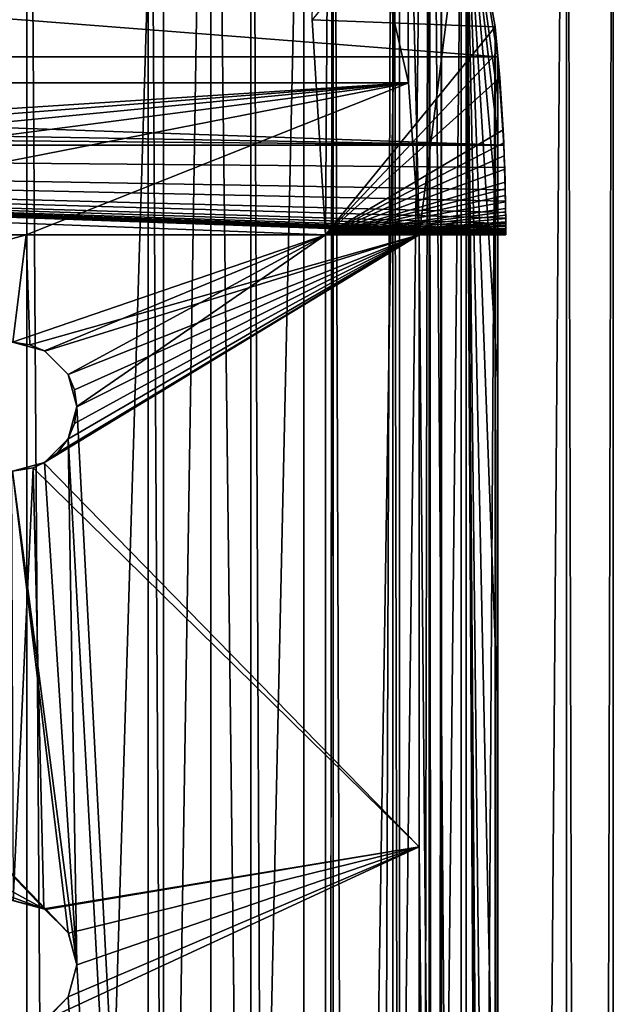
# Model space of a CAD drawing. Header units: millimetres. Extents: x -144 to 364, y -408 to 1133.
# Tile 234 of 256: x 66.54 to 73.46, y 595.04 to 606.5. Entities that reach past the tile are written whole.
import ezdxf

# ---------------------------------------------------------------- set-up
doc = ezdxf.new("R2010")
doc.units = ezdxf.units.MM
doc.header["$LTSCALE"] = 41.718519
for name, color, linetype in [('1967', 7, 'CONTINUOUS'), ('1968', 7, 'CONTINUOUS'), ('1970', 7, 'CONTINUOUS'), ('1971', 7, 'CONTINUOUS'), ('1974', 7, 'CONTINUOUS'), ('1977', 7, 'CONTINUOUS'), ('1978', 7, 'CONTINUOUS'), ('1979', 7, 'CONTINUOUS'), ('1980', 7, 'CONTINUOUS'), ('1982', 7, 'CONTINUOUS'), ('2055', 7, 'CONTINUOUS'), ('2056', 7, 'CONTINUOUS'), ('2057', 7, 'CONTINUOUS'), ('2058', 7, 'CONTINUOUS'), ('2073', 7, 'CONTINUOUS')]:
    doc.layers.add(name, color=color, linetype=linetype)

msp = doc.modelspace()

# ---------------------------------------------------------------- linework, layer by layer
at = {"layer": '1967', "color": 7, "linetype": 'CONTINUOUS', "true_color": 0xaaaaaa}
for points in [[(68.77, 617.004, -11.221), (65.457, 409.006, -13.846), (65.457, 617.005, -13.763), (68.77, 617.004, -11.221)], [(68.77, 409.004, -11.303), (65.457, 409.006, -13.846), (68.77, 617.004, -11.221), (68.77, 409.004, -11.303)], [(71.313, 617.003, -7.907), (68.77, 409.004, -11.303), (68.77, 617.004, -11.221), (71.313, 617.003, -7.907)], [(71.313, 409.003, -7.99), (68.77, 409.004, -11.303), (71.313, 617.003, -7.907), (71.313, 409.003, -7.99)], [(72.912, 617.002, -4.048), (71.313, 409.003, -7.99), (71.313, 617.003, -7.907), (72.912, 617.002, -4.048)], [(72.912, 409.002, -4.131), (71.313, 409.003, -7.99), (72.912, 617.002, -4.048), (72.912, 409.002, -4.131)], [(73.457, 617, 0.093), (72.912, 409.002, -4.131), (72.912, 617.002, -4.048), (73.457, 617, 0.093)], [(73.457, 409, 0.01), (72.912, 409.002, -4.131), (73.457, 617, 0.093), (73.457, 409, 0.01)]]:
    msp.add_3dface(points, dxfattribs=at)
at = {"layer": '1968', "color": 7, "linetype": 'CONTINUOUS', "true_color": 0xaaaaaa}
for points in [[(65.457, 616.994, 13.95), (68.77, 408.995, 11.324), (68.77, 616.995, 11.407), (65.457, 616.994, 13.95)], [(65.457, 408.994, 13.867), (68.77, 408.995, 11.324), (65.457, 616.994, 13.95), (65.457, 408.994, 13.867)], [(68.77, 616.995, 11.407), (71.313, 408.997, 8.01), (71.313, 616.997, 8.093), (68.77, 616.995, 11.407)], [(68.77, 408.995, 11.324), (71.313, 408.997, 8.01), (68.77, 616.995, 11.407), (68.77, 408.995, 11.324)], [(71.313, 616.997, 8.093), (72.912, 408.998, 4.151), (72.912, 616.998, 4.234), (71.313, 616.997, 8.093)], [(71.313, 408.997, 8.01), (72.912, 408.998, 4.151), (71.313, 616.997, 8.093), (71.313, 408.997, 8.01)], [(73.457, 409, 0.01), (73.457, 617, 0.093), (72.912, 616.998, 4.234), (73.457, 409, 0.01)], [(72.912, 408.998, 4.151), (73.457, 409, 0.01), (72.912, 616.998, 4.234), (72.912, 408.998, 4.151)]]:
    msp.add_3dface(points, dxfattribs=at)
at = {"layer": '1970', "color": 7, "linetype": 'CONTINUOUS', "true_color": 0xaaaaaa}
for points in [[(65.026, 409.005, -11.767), (66.625, 409.004, -10.57), (65.026, 617.005, -11.684), (65.026, 409.005, -11.767)], [(66.625, 409.004, -10.57), (66.625, 617.004, -10.487), (65.026, 617.005, -11.684), (66.625, 409.004, -10.57)], [(66.625, 409.004, -10.57), (68.037, 409.004, -9.158), (66.625, 617.004, -10.487), (66.625, 409.004, -10.57)], [(68.037, 409.004, -9.158), (68.037, 617.004, -9.075), (66.625, 617.004, -10.487), (68.037, 409.004, -9.158)], [(68.037, 409.004, -9.158), (69.234, 409.003, -7.559), (68.037, 617.004, -9.075), (68.037, 409.004, -9.158)], [(69.234, 409.003, -7.559), (69.234, 617.003, -7.476), (68.037, 617.004, -9.075), (69.234, 409.003, -7.559)], [(69.234, 409.003, -7.559), (70.192, 409.002, -5.805), (69.234, 617.003, -7.476), (69.234, 409.003, -7.559)], [(70.192, 409.002, -5.805), (70.192, 617.002, -5.723), (69.234, 617.003, -7.476), (70.192, 409.002, -5.805)], [(70.192, 409.002, -5.805), (70.89, 409.002, -3.934), (70.192, 617.002, -5.723), (70.192, 409.002, -5.805)], [(70.89, 409.002, -3.934), (70.89, 617.002, -3.851), (70.192, 617.002, -5.723), (70.89, 409.002, -3.934)], [(70.89, 409.002, -3.934), (71.314, 409.001, -1.982), (70.89, 617.002, -3.851), (70.89, 409.002, -3.934)], [(71.314, 409.001, -1.982), (71.314, 617.001, -1.899), (70.89, 617.002, -3.851), (71.314, 409.001, -1.982)], [(71.314, 409.001, -1.982), (71.457, 409, 0.01), (71.314, 617.001, -1.899), (71.314, 409.001, -1.982)], [(71.457, 409, 0.01), (71.457, 617, 0.093), (71.314, 617.001, -1.899), (71.457, 409, 0.01)]]:
    msp.add_3dface(points, dxfattribs=at)
at = {"layer": '1971', "color": 7, "linetype": 'CONTINUOUS', "true_color": 0xaaaaaa}
for points in [[(70.192, 616.998, 5.909), (70.106, 603.998, 6.088), (69.949, 606.504, 6.408), (70.192, 616.998, 5.909)], [(70.192, 616.998, 5.909), (70.192, 408.998, 5.826), (70.106, 546.998, 6.065), (70.192, 616.998, 5.909)], [(70.106, 603.998, 6.088), (70.192, 616.998, 5.909), (70.106, 546.998, 6.065), (70.106, 603.998, 6.088)], [(70.89, 408.998, 3.955), (70.192, 408.998, 5.826), (70.89, 616.998, 4.037), (70.89, 408.998, 3.955)], [(70.192, 408.998, 5.826), (70.192, 616.998, 5.909), (70.89, 616.998, 4.037), (70.192, 408.998, 5.826)], [(71.314, 408.999, 2.003), (70.89, 408.998, 3.955), (71.314, 616.999, 2.085), (71.314, 408.999, 2.003)], [(70.89, 408.998, 3.955), (70.89, 616.998, 4.037), (71.314, 616.999, 2.085), (70.89, 408.998, 3.955)], [(71.457, 409, 0.01), (71.314, 408.999, 2.003), (71.457, 617, 0.093), (71.457, 409, 0.01)], [(71.457, 617, 0.093), (71.314, 408.999, 2.003), (71.314, 616.999, 2.085), (71.457, 617, 0.093)]]:
    msp.add_3dface(points, dxfattribs=at)
at = {"layer": '1974', "color": 7, "linetype": 'CONTINUOUS', "true_color": 0xaaaaaa}
for points in [[(71.684, 608.646, 7.236), (69.949, 606.504, 6.408), (72.079, 606.421, 6.387), (71.684, 608.646, 7.236)], [(69.949, 606.504, 6.408), (70.106, 603.998, 6.088), (72.079, 606.421, 6.387), (69.949, 606.504, 6.408)], [(72.079, 606.421, 6.387), (70.106, 603.998, 6.088), (72.108, 606.125, 6.318), (72.079, 606.421, 6.387)], [(72.108, 606.125, 6.318), (70.106, 603.998, 6.088), (72.134, 605.827, 6.257), (72.108, 606.125, 6.318)], [(72.134, 605.827, 6.257), (70.106, 603.998, 6.088), (72.173, 605.222, 6.164), (72.134, 605.827, 6.257)], [(72.173, 605.222, 6.164), (70.106, 603.998, 6.088), (72.18, 605.07, 6.146), (72.173, 605.222, 6.164)], [(72.18, 605.07, 6.146), (70.106, 603.998, 6.088), (72.186, 604.918, 6.131), (72.18, 605.07, 6.146)], [(72.186, 604.918, 6.131), (70.106, 603.998, 6.088), (72.192, 604.765, 6.118), (72.186, 604.918, 6.131)], [(72.192, 604.765, 6.118), (70.106, 603.998, 6.088), (72.196, 604.612, 6.107), (72.192, 604.765, 6.118)], [(72.196, 604.612, 6.107), (70.106, 603.998, 6.088), (72.198, 604.535, 6.103), (72.196, 604.612, 6.107)], [(72.198, 604.535, 6.103), (70.106, 603.998, 6.088), (72.199, 604.458, 6.099), (72.198, 604.535, 6.103)], [(72.199, 604.458, 6.099), (70.106, 603.998, 6.088), (72.201, 604.382, 6.095), (72.199, 604.458, 6.099)], [(72.201, 604.382, 6.095), (70.106, 603.998, 6.088), (72.202, 604.305, 6.093), (72.201, 604.382, 6.095)], [(72.202, 604.305, 6.093), (70.106, 603.998, 6.088), (72.202, 604.266, 6.092), (72.202, 604.305, 6.093)], [(72.202, 604.266, 6.092), (70.106, 603.998, 6.088), (72.203, 604.228, 6.091), (72.202, 604.266, 6.092)], [(72.203, 604.228, 6.091), (70.106, 603.998, 6.088), (72.203, 604.19, 6.09), (72.203, 604.228, 6.091)], [(72.203, 604.19, 6.09), (70.106, 603.998, 6.088), (72.203, 604.151, 6.089), (72.203, 604.19, 6.09)], [(72.203, 604.151, 6.089), (70.106, 603.998, 6.088), (72.203, 604.132, 6.089), (72.203, 604.151, 6.089)], [(72.203, 604.132, 6.089), (70.106, 603.998, 6.088), (72.203, 604.113, 6.089), (72.203, 604.132, 6.089)], [(72.203, 604.113, 6.089), (70.106, 603.998, 6.088), (72.203, 604.094, 6.088), (72.203, 604.113, 6.089)], [(72.203, 604.094, 6.088), (70.106, 603.998, 6.088), (72.204, 604.074, 6.088), (72.203, 604.094, 6.088)], [(72.204, 604.074, 6.088), (70.106, 603.998, 6.088), (72.204, 604.065, 6.088), (72.204, 604.074, 6.088)], [(72.204, 604.065, 6.088), (70.106, 603.998, 6.088), (72.204, 604.055, 6.088), (72.204, 604.065, 6.088)], [(72.204, 604.055, 6.088), (70.106, 603.998, 6.088), (72.204, 604.046, 6.088), (72.204, 604.055, 6.088)], [(72.204, 604.046, 6.088), (70.106, 603.998, 6.088), (72.204, 604.036, 6.088), (72.204, 604.046, 6.088)], [(72.204, 604.036, 6.088), (70.106, 603.998, 6.088), (72.204, 604.031, 6.088), (72.204, 604.036, 6.088)], [(72.204, 604.031, 6.088), (70.106, 603.998, 6.088), (72.204, 604.026, 6.088), (72.204, 604.031, 6.088)], [(72.204, 604.026, 6.088), (70.106, 603.998, 6.088), (72.204, 604.022, 6.088), (72.204, 604.026, 6.088)], [(72.204, 604.022, 6.088), (70.106, 603.998, 6.088), (72.204, 604.018, 6.088), (72.204, 604.022, 6.088)], [(72.204, 604.018, 6.088), (70.106, 603.998, 6.088), (72.204, 604.017, 6.088), (72.204, 604.018, 6.088)], [(72.204, 604.014, 6.088), (72.204, 604.017, 6.088), (70.106, 603.998, 6.088), (72.204, 604.014, 6.088)], [(72.204, 604.012, 6.088), (72.204, 604.014, 6.088), (70.106, 603.998, 6.088), (72.204, 604.012, 6.088)], [(72.204, 604.012, 6.088), (70.106, 603.998, 6.088), (72.204, 604.01, 6.088), (72.204, 604.012, 6.088)], [(72.204, 604.007, 6.088), (72.204, 604.01, 6.088), (70.106, 603.998, 6.088), (72.204, 604.007, 6.088)], [(72.204, 604.002, 6.088), (72.204, 604.007, 6.088), (70.106, 603.998, 6.088), (72.204, 604.002, 6.088)], [(72.204, 604.002, 6.088), (70.106, 603.998, 6.088), (72.204, 603.998, 6.088), (72.204, 604.002, 6.088)]]:
    msp.add_3dface(points, dxfattribs=at)
at = {"layer": '1977', "color": 7, "linetype": 'CONTINUOUS', "true_color": 0xc8c8c8}
for points in [[(44.808, 603.998, 6.088), (70.106, 603.998, 6.088), (66.457, 602.748, 6.087), (44.808, 603.998, 6.088)], [(66.457, 602.748, 6.087), (70.106, 603.998, 6.088), (66.832, 602.647, 6.087), (66.457, 602.748, 6.087)], [(66.832, 602.647, 6.087), (70.106, 603.998, 6.088), (67.106, 602.373, 6.087), (66.832, 602.647, 6.087)], [(70.106, 603.998, 6.088), (67.207, 601.998, 6.087), (67.106, 602.373, 6.087), (70.106, 603.998, 6.088)], [(70.106, 603.998, 6.088), (70.106, 546.998, 6.065), (67.207, 601.998, 6.087), (70.106, 603.998, 6.088)], [(67.207, 601.998, 6.087), (70.106, 546.998, 6.065), (67.106, 601.623, 6.087), (67.207, 601.998, 6.087)], [(66.832, 601.348, 6.087), (67.106, 601.623, 6.087), (67.207, 595.498, 6.085), (66.832, 601.348, 6.087)], [(67.106, 601.623, 6.087), (70.106, 546.998, 6.065), (67.207, 595.498, 6.085), (67.106, 601.623, 6.087)], [(66.457, 601.248, 6.087), (66.832, 601.348, 6.087), (67.207, 595.498, 6.085), (66.457, 601.248, 6.087)], [(48.457, 601.248, 6.087), (52.957, 601.248, 6.087), (66.832, 596.147, 6.085), (48.457, 601.248, 6.087)], [(66.457, 596.248, 6.085), (48.457, 601.248, 6.087), (66.832, 596.147, 6.085), (66.457, 596.248, 6.085)], [(52.957, 601.248, 6.087), (57.457, 601.248, 6.087), (66.832, 596.147, 6.085), (52.957, 601.248, 6.087)], [(57.457, 601.248, 6.087), (61.957, 601.248, 6.087), (66.832, 596.147, 6.085), (57.457, 601.248, 6.087)], [(61.957, 601.248, 6.087), (66.457, 601.248, 6.087), (67.106, 595.873, 6.085), (61.957, 601.248, 6.087)], [(66.832, 596.147, 6.085), (61.957, 601.248, 6.087), (67.106, 595.873, 6.085), (66.832, 596.147, 6.085)], [(66.457, 601.248, 6.087), (67.207, 595.498, 6.085), (67.106, 595.873, 6.085), (66.457, 601.248, 6.087)], [(67.207, 595.498, 6.085), (70.106, 546.998, 6.065), (67.106, 595.123, 6.084), (67.207, 595.498, 6.085)], [(67.106, 595.123, 6.084), (70.106, 546.998, 6.065), (66.832, 594.848, 6.084), (67.106, 595.123, 6.084)]]:
    msp.add_3dface(points, dxfattribs=at)
at = {"layer": '1978', "color": 7, "linetype": 'CONTINUOUS', "true_color": 0xc8c8c8}
for points in [[(43.171, 608.321, 7.095), (72.111, 606.073, 6.311), (42.802, 606.073, 6.311), (43.171, 608.321, 7.095)], [(71.743, 608.321, 7.095), (72.111, 606.073, 6.311), (43.171, 608.321, 7.095), (71.743, 608.321, 7.095)], [(42.802, 606.073, 6.311), (72.181, 605.044, 6.144), (42.762, 605.562, 6.214), (42.802, 606.073, 6.311)], [(72.111, 606.073, 6.311), (72.181, 605.044, 6.144), (42.802, 606.073, 6.311), (72.111, 606.073, 6.311)], [(42.762, 605.562, 6.214), (72.181, 605.044, 6.144), (42.746, 605.303, 6.176), (42.762, 605.562, 6.214)], [(42.746, 605.303, 6.176), (72.181, 605.044, 6.144), (42.733, 605.044, 6.144), (42.746, 605.303, 6.176)], [(70.106, 603.998, 6.088), (44.808, 603.998, 6.088), (42.733, 605.044, 6.144), (70.106, 603.998, 6.088)], [(72.204, 603.998, 6.088), (70.106, 603.998, 6.088), (42.733, 605.044, 6.144), (72.204, 603.998, 6.088)], [(72.204, 604.006, 6.088), (72.204, 604.002, 6.088), (42.733, 605.044, 6.144), (72.204, 604.006, 6.088)], [(72.204, 604.01, 6.088), (72.204, 604.007, 6.088), (42.733, 605.044, 6.144), (72.204, 604.01, 6.088)], [(72.204, 604.014, 6.088), (72.204, 604.012, 6.088), (42.733, 605.044, 6.144), (72.204, 604.014, 6.088)], [(72.204, 604.022, 6.088), (72.204, 604.017, 6.088), (42.733, 605.044, 6.144), (72.204, 604.022, 6.088)], [(72.204, 604.03, 6.088), (72.204, 604.026, 6.088), (42.733, 605.044, 6.144), (72.204, 604.03, 6.088)], [(72.204, 604.047, 6.088), (72.204, 604.036, 6.088), (42.733, 605.044, 6.144), (72.204, 604.047, 6.088)], [(72.204, 604.063, 6.088), (72.204, 604.047, 6.088), (42.733, 605.044, 6.144), (72.204, 604.063, 6.088)], [(72.203, 604.096, 6.088), (72.204, 604.063, 6.088), (42.733, 605.044, 6.144), (72.203, 604.096, 6.088)], [(72.203, 604.129, 6.089), (72.203, 604.096, 6.088), (42.733, 605.044, 6.144), (72.203, 604.129, 6.089)], [(72.203, 604.194, 6.09), (72.203, 604.129, 6.089), (42.733, 605.044, 6.144), (72.203, 604.194, 6.09)], [(72.202, 604.26, 6.092), (72.203, 604.194, 6.09), (42.733, 605.044, 6.144), (72.202, 604.26, 6.092)], [(72.2, 604.391, 6.096), (72.202, 604.26, 6.092), (42.733, 605.044, 6.144), (72.2, 604.391, 6.096)], [(72.198, 604.522, 6.102), (72.2, 604.391, 6.096), (42.733, 605.044, 6.144), (72.198, 604.522, 6.102)], [(72.191, 604.783, 6.12), (72.198, 604.522, 6.102), (42.733, 605.044, 6.144), (72.191, 604.783, 6.12)], [(72.181, 605.044, 6.144), (72.191, 604.783, 6.12), (42.733, 605.044, 6.144), (72.181, 605.044, 6.144)], [(72.204, 604.03, 6.088), (42.733, 605.044, 6.144), (72.204, 604.036, 6.088), (72.204, 604.03, 6.088)], [(72.204, 604.022, 6.088), (42.733, 605.044, 6.144), (72.204, 604.026, 6.088), (72.204, 604.022, 6.088)], [(72.204, 604.014, 6.088), (42.733, 605.044, 6.144), (72.204, 604.017, 6.088), (72.204, 604.014, 6.088)], [(72.204, 604.01, 6.088), (42.733, 605.044, 6.144), (72.204, 604.012, 6.088), (72.204, 604.01, 6.088)], [(72.204, 604.006, 6.088), (42.733, 605.044, 6.144), (72.204, 604.007, 6.088), (72.204, 604.006, 6.088)], [(72.204, 603.998, 6.088), (42.733, 605.044, 6.144), (72.204, 604.002, 6.088), (72.204, 603.998, 6.088)]]:
    msp.add_3dface(points, dxfattribs=at)
at = {"layer": '1979', "color": 7, "linetype": 'CONTINUOUS', "true_color": 0xc8c8c8}
for points in [[(71.072, 605.769, 8.293), (71.049, 610.234, 8.331), (70.69, 607.424, 8.883), (71.072, 605.769, 8.293)], [(71.743, 608.321, 7.095), (71.049, 610.234, 8.331), (71.196, 603.997, 8.088), (71.743, 608.321, 7.095)], [(71.196, 603.997, 8.088), (71.049, 610.234, 8.331), (71.072, 605.769, 8.293), (71.196, 603.997, 8.088)], [(71.743, 542.674, 7.069), (71.743, 608.321, 7.095), (71.196, 603.997, 8.088), (71.743, 542.674, 7.069)], [(71.743, 542.674, 7.069), (72.111, 544.922, 6.287), (71.743, 608.321, 7.095), (71.743, 542.674, 7.069)], [(71.743, 608.321, 7.095), (72.111, 544.922, 6.287), (72.111, 546.833, 6.288), (71.743, 608.321, 7.095)], [(72.111, 606.073, 6.311), (71.743, 608.321, 7.095), (72.111, 605.596, 6.311), (72.111, 606.073, 6.311)], [(72.111, 605.596, 6.311), (71.743, 608.321, 7.095), (72.111, 605.118, 6.311), (72.111, 605.596, 6.311)], [(72.111, 605.118, 6.311), (71.743, 608.321, 7.095), (72.111, 604.162, 6.31), (72.111, 605.118, 6.311)], [(72.111, 604.162, 6.31), (71.743, 608.321, 7.095), (72.111, 602.251, 6.31), (72.111, 604.162, 6.31)], [(72.111, 602.251, 6.31), (71.743, 608.321, 7.095), (72.111, 598.429, 6.308), (72.111, 602.251, 6.31)], [(72.111, 598.429, 6.308), (71.743, 608.321, 7.095), (72.111, 590.785, 6.305), (72.111, 598.429, 6.308)], [(72.111, 590.785, 6.305), (71.743, 608.321, 7.095), (72.111, 575.498, 6.299), (72.111, 590.785, 6.305)], [(72.111, 575.498, 6.299), (71.743, 608.321, 7.095), (72.111, 560.21, 6.293), (72.111, 575.498, 6.299)], [(72.111, 560.21, 6.293), (71.743, 608.321, 7.095), (72.111, 552.566, 6.29), (72.111, 560.21, 6.293)], [(72.111, 552.566, 6.29), (71.743, 608.321, 7.095), (72.111, 548.744, 6.288), (72.111, 552.566, 6.29)], [(72.111, 548.744, 6.288), (71.743, 608.321, 7.095), (72.111, 546.833, 6.288), (72.111, 548.744, 6.288)], [(71.743, 542.674, 7.069), (71.196, 603.997, 8.088), (71.196, 596.872, 8.085), (71.743, 542.674, 7.069)], [(71.196, 589.747, 8.082), (71.743, 542.674, 7.069), (71.196, 596.872, 8.085), (71.196, 589.747, 8.082)]]:
    msp.add_3dface(points, dxfattribs=at)
at = {"layer": '1980', "color": 7, "linetype": 'CONTINUOUS', "true_color": 0xc8c8c8}
for points in [[(71.072, 605.769, 8.293), (70.69, 607.424, 8.883), (43.842, 605.769, 8.293), (71.072, 605.769, 8.293)], [(70.69, 607.424, 8.883), (44.224, 607.424, 8.883), (43.842, 605.769, 8.293), (70.69, 607.424, 8.883)], [(71.072, 605.769, 8.293), (43.842, 605.769, 8.293), (43.718, 603.997, 8.088), (71.072, 605.769, 8.293)], [(71.072, 605.769, 8.293), (43.718, 603.997, 8.088), (48.279, 603.997, 8.088), (71.072, 605.769, 8.293)], [(52.863, 603.997, 8.088), (71.072, 605.769, 8.293), (48.279, 603.997, 8.088), (52.863, 603.997, 8.088)], [(57.448, 603.997, 8.088), (71.072, 605.769, 8.293), (52.863, 603.997, 8.088), (57.448, 603.997, 8.088)], [(62.032, 603.997, 8.088), (71.072, 605.769, 8.293), (57.448, 603.997, 8.088), (62.032, 603.997, 8.088)], [(66.616, 603.997, 8.088), (71.072, 605.769, 8.293), (62.032, 603.997, 8.088), (66.616, 603.997, 8.088)], [(71.196, 603.997, 8.088), (71.072, 605.769, 8.293), (66.616, 603.997, 8.088), (71.196, 603.997, 8.088)]]:
    msp.add_3dface(points, dxfattribs=at)
at = {"layer": '1982', "color": 7, "linetype": 'CONTINUOUS', "true_color": 0xc8c8c8}
for points in [[(66.616, 603.997, 8.088), (62.032, 603.997, 8.088), (62.067, 602.739, 8.469), (66.616, 603.997, 8.088)], [(66.616, 603.997, 8.088), (62.067, 602.739, 8.469), (66.464, 602.747, 8.329), (66.616, 603.997, 8.088)], [(66.662, 602.718, 8.326), (66.616, 603.997, 8.088), (66.464, 602.747, 8.329), (66.662, 602.718, 8.326)], [(71.196, 603.997, 8.088), (66.616, 603.997, 8.088), (66.662, 602.718, 8.326), (71.196, 603.997, 8.088)], [(66.834, 602.645, 8.332), (71.196, 603.997, 8.088), (66.662, 602.718, 8.326), (66.834, 602.645, 8.332)], [(71.196, 596.872, 8.085), (71.196, 603.997, 8.088), (66.824, 601.342, 8.56), (71.196, 596.872, 8.085)], [(66.824, 601.342, 8.56), (71.196, 603.997, 8.088), (66.982, 601.461, 8.526), (66.824, 601.342, 8.56)], [(67.105, 602.373, 8.365), (71.196, 603.997, 8.088), (66.834, 602.645, 8.332), (67.105, 602.373, 8.365)], [(66.982, 601.461, 8.526), (71.196, 603.997, 8.088), (67.104, 601.618, 8.49), (66.982, 601.461, 8.526)], [(67.104, 601.618, 8.49), (71.196, 603.997, 8.088), (67.181, 601.8, 8.454), (67.104, 601.618, 8.49)], [(67.181, 602.192, 8.39), (71.196, 603.997, 8.088), (67.105, 602.373, 8.365), (67.181, 602.192, 8.39)], [(67.181, 601.8, 8.454), (71.196, 603.997, 8.088), (67.207, 601.997, 8.42), (67.181, 601.8, 8.454)], [(67.207, 601.997, 8.42), (71.196, 603.997, 8.088), (67.181, 602.192, 8.39), (67.207, 601.997, 8.42)], [(66.7, 601.287, 8.58), (66.447, 601.247, 8.61), (66.468, 596.246, 9.446), (66.7, 601.287, 8.58)], [(66.824, 596.15, 9.379), (66.7, 601.287, 8.58), (66.468, 596.246, 9.446), (66.824, 596.15, 9.379)], [(66.7, 601.287, 8.58), (71.196, 596.872, 8.085), (66.824, 601.342, 8.56), (66.7, 601.287, 8.58)], [(66.824, 596.15, 9.379), (71.196, 596.872, 8.085), (66.7, 601.287, 8.58), (66.824, 596.15, 9.379)], [(66.842, 596.14, 9.376), (71.196, 596.872, 8.085), (66.824, 596.15, 9.379), (66.842, 596.14, 9.376)], [(67.11, 595.865, 9.349), (71.196, 596.872, 8.085), (66.842, 596.14, 9.376), (67.11, 595.865, 9.349)], [(71.196, 589.747, 8.082), (71.196, 596.872, 8.085), (66.854, 594.86, 9.551), (71.196, 589.747, 8.082)], [(66.854, 594.86, 9.551), (71.196, 596.872, 8.085), (67.107, 595.123, 9.448), (66.854, 594.86, 9.551)], [(67.107, 595.123, 9.448), (71.196, 596.872, 8.085), (67.207, 595.496, 9.373), (67.107, 595.123, 9.448)], [(67.207, 595.496, 9.373), (71.196, 596.872, 8.085), (67.11, 595.865, 9.349), (67.207, 595.496, 9.373)]]:
    msp.add_3dface(points, dxfattribs=at)
at = {"layer": '2055', "color": 7, "linetype": 'CONTINUOUS', "true_color": 0xc8c8c8}
for points in [[(66.457, 602.748, 6.087), (66.832, 602.647, 6.087), (66.464, 602.747, 8.329), (66.457, 602.748, 6.087)], [(66.832, 602.647, 6.087), (66.662, 602.718, 8.326), (66.464, 602.747, 8.329), (66.832, 602.647, 6.087)], [(66.832, 602.647, 6.087), (66.834, 602.645, 8.332), (66.662, 602.718, 8.326), (66.832, 602.647, 6.087)], [(66.832, 602.647, 6.087), (67.106, 602.373, 6.087), (66.834, 602.645, 8.332), (66.832, 602.647, 6.087)], [(67.106, 602.373, 6.087), (67.105, 602.373, 8.365), (66.834, 602.645, 8.332), (67.106, 602.373, 6.087)], [(67.106, 602.373, 6.087), (67.181, 602.192, 8.39), (67.105, 602.373, 8.365), (67.106, 602.373, 6.087)], [(67.106, 602.373, 6.087), (67.207, 601.998, 6.087), (67.181, 602.192, 8.39), (67.106, 602.373, 6.087)], [(67.207, 601.998, 6.087), (67.207, 601.997, 8.42), (67.181, 602.192, 8.39), (67.207, 601.998, 6.087)]]:
    msp.add_3dface(points, dxfattribs=at)
at = {"layer": '2056', "color": 7, "linetype": 'CONTINUOUS', "true_color": 0xc8c8c8}
for points in [[(67.207, 601.998, 6.087), (67.106, 601.623, 6.087), (67.207, 601.997, 8.42), (67.207, 601.998, 6.087)], [(67.106, 601.623, 6.087), (67.181, 601.8, 8.454), (67.207, 601.997, 8.42), (67.106, 601.623, 6.087)], [(67.106, 601.623, 6.087), (67.104, 601.618, 8.49), (67.181, 601.8, 8.454), (67.106, 601.623, 6.087)], [(67.106, 601.623, 6.087), (66.832, 601.348, 6.087), (67.104, 601.618, 8.49), (67.106, 601.623, 6.087)], [(66.832, 601.348, 6.087), (66.982, 601.461, 8.526), (67.104, 601.618, 8.49), (66.832, 601.348, 6.087)], [(66.832, 601.348, 6.087), (66.824, 601.342, 8.56), (66.982, 601.461, 8.526), (66.832, 601.348, 6.087)], [(66.7, 601.287, 8.58), (66.457, 601.248, 6.087), (66.447, 601.247, 8.61), (66.7, 601.287, 8.58)], [(66.832, 601.348, 6.087), (66.457, 601.248, 6.087), (66.824, 601.342, 8.56), (66.832, 601.348, 6.087)], [(66.457, 601.248, 6.087), (66.7, 601.287, 8.58), (66.824, 601.342, 8.56), (66.457, 601.248, 6.087)]]:
    msp.add_3dface(points, dxfattribs=at)
at = {"layer": '2057', "color": 7, "linetype": 'CONTINUOUS', "true_color": 0xc8c8c8}
for points in [[(66.457, 596.248, 6.085), (66.832, 596.147, 6.085), (66.468, 596.246, 9.446), (66.457, 596.248, 6.085)], [(66.832, 596.147, 6.085), (66.824, 596.15, 9.379), (66.468, 596.246, 9.446), (66.832, 596.147, 6.085)], [(66.832, 596.147, 6.085), (66.842, 596.14, 9.376), (66.824, 596.15, 9.379), (66.832, 596.147, 6.085)], [(66.832, 596.147, 6.085), (67.106, 595.873, 6.085), (66.842, 596.14, 9.376), (66.832, 596.147, 6.085)], [(67.106, 595.873, 6.085), (67.11, 595.865, 9.349), (66.842, 596.14, 9.376), (67.106, 595.873, 6.085)], [(67.106, 595.873, 6.085), (67.207, 595.498, 6.085), (67.11, 595.865, 9.349), (67.106, 595.873, 6.085)], [(67.207, 595.498, 6.085), (67.207, 595.496, 9.373), (67.11, 595.865, 9.349), (67.207, 595.498, 6.085)]]:
    msp.add_3dface(points, dxfattribs=at)
at = {"layer": '2058', "color": 7, "linetype": 'CONTINUOUS', "true_color": 0xc8c8c8}
for points in [[(67.207, 595.498, 6.085), (67.106, 595.123, 6.084), (67.207, 595.496, 9.373), (67.207, 595.498, 6.085)], [(67.106, 595.123, 6.084), (67.107, 595.123, 9.448), (67.207, 595.496, 9.373), (67.106, 595.123, 6.084)], [(67.106, 595.123, 6.084), (66.832, 594.848, 6.084), (66.854, 594.86, 9.551), (67.106, 595.123, 6.084)], [(67.106, 595.123, 6.084), (66.854, 594.86, 9.551), (67.107, 595.123, 9.448), (67.106, 595.123, 6.084)]]:
    msp.add_3dface(points, dxfattribs=at)
at = {"layer": '2073', "linetype": 'CONTINUOUS'}
for points in [[(65.907, 613.675, 13.585), (68.219, 613.039, 11.823), (65.907, 537.314, 13.555), (65.907, 613.675, 13.585)], [(68.219, 613.039, 11.823), (68.219, 537.952, 11.794), (65.907, 537.314, 13.555), (68.219, 613.039, 11.823)], [(68.219, 613.039, 11.823), (69.852, 611.99, 10.083), (68.219, 537.952, 11.794), (68.219, 613.039, 11.823)], [(69.852, 611.99, 10.083), (69.852, 539.002, 10.054), (68.219, 537.952, 11.794), (69.852, 611.99, 10.083)], [(69.852, 611.99, 10.083), (70.967, 610.523, 8.514), (69.852, 539.002, 10.054), (69.852, 611.99, 10.083)], [(70.967, 610.523, 8.514), (70.967, 540.47, 8.486), (69.852, 539.002, 10.054), (70.967, 610.523, 8.514)], [(70.967, 610.523, 8.514), (71.684, 608.646, 7.236), (70.967, 540.47, 8.486), (70.967, 610.523, 8.514)], [(71.684, 608.646, 7.236), (71.684, 542.348, 7.21), (70.967, 540.47, 8.486), (71.684, 608.646, 7.236)], [(71.684, 608.646, 7.236), (72.079, 606.421, 6.387), (71.684, 542.348, 7.21), (71.684, 608.646, 7.236)], [(72.079, 606.421, 6.387), (72.079, 544.574, 6.362), (71.684, 542.348, 7.21), (72.079, 606.421, 6.387)], [(72.079, 606.421, 6.387), (72.108, 606.125, 6.318), (72.079, 544.574, 6.362), (72.079, 606.421, 6.387)], [(72.108, 606.125, 6.318), (72.111, 598.429, 6.308), (72.079, 544.574, 6.362), (72.108, 606.125, 6.318)], [(72.108, 606.125, 6.318), (72.134, 605.827, 6.257), (72.111, 606.073, 6.311), (72.108, 606.125, 6.318)], [(72.111, 606.073, 6.311), (72.111, 605.596, 6.311), (72.108, 606.125, 6.318), (72.111, 606.073, 6.311)], [(72.111, 605.596, 6.311), (72.111, 605.118, 6.311), (72.108, 606.125, 6.318), (72.111, 605.596, 6.311)], [(72.111, 605.118, 6.311), (72.111, 604.162, 6.31), (72.108, 606.125, 6.318), (72.111, 605.118, 6.311)], [(72.111, 604.162, 6.31), (72.111, 602.251, 6.31), (72.108, 606.125, 6.318), (72.111, 604.162, 6.31)], [(72.111, 602.251, 6.31), (72.111, 598.429, 6.308), (72.108, 606.125, 6.318), (72.111, 602.251, 6.31)], [(72.134, 605.827, 6.257), (72.173, 605.222, 6.164), (72.111, 606.073, 6.311), (72.134, 605.827, 6.257)], [(72.173, 605.222, 6.164), (72.18, 605.07, 6.146), (72.111, 606.073, 6.311), (72.173, 605.222, 6.164)], [(72.18, 605.07, 6.146), (72.181, 605.044, 6.144), (72.111, 606.073, 6.311), (72.18, 605.07, 6.146)], [(72.18, 605.07, 6.146), (72.186, 604.918, 6.131), (72.181, 605.044, 6.144), (72.18, 605.07, 6.146)], [(72.186, 604.918, 6.131), (72.191, 604.783, 6.12), (72.181, 605.044, 6.144), (72.186, 604.918, 6.131)], [(72.186, 604.918, 6.131), (72.192, 604.765, 6.118), (72.191, 604.783, 6.12), (72.186, 604.918, 6.131)], [(72.192, 604.765, 6.118), (72.196, 604.612, 6.107), (72.191, 604.783, 6.12), (72.192, 604.765, 6.118)], [(72.196, 604.612, 6.107), (72.198, 604.535, 6.103), (72.191, 604.783, 6.12), (72.196, 604.612, 6.107)], [(72.198, 604.535, 6.103), (72.198, 604.522, 6.102), (72.191, 604.783, 6.12), (72.198, 604.535, 6.103)], [(72.198, 604.535, 6.103), (72.199, 604.458, 6.099), (72.198, 604.522, 6.102), (72.198, 604.535, 6.103)], [(72.199, 604.458, 6.099), (72.2, 604.391, 6.096), (72.198, 604.522, 6.102), (72.199, 604.458, 6.099)], [(72.199, 604.458, 6.099), (72.201, 604.382, 6.095), (72.2, 604.391, 6.096), (72.199, 604.458, 6.099)], [(72.201, 604.382, 6.095), (72.202, 604.305, 6.093), (72.2, 604.391, 6.096), (72.201, 604.382, 6.095)], [(72.202, 604.305, 6.093), (72.202, 604.266, 6.092), (72.2, 604.391, 6.096), (72.202, 604.305, 6.093)], [(72.202, 604.266, 6.092), (72.202, 604.26, 6.092), (72.2, 604.391, 6.096), (72.202, 604.266, 6.092)], [(72.202, 604.266, 6.092), (72.203, 604.228, 6.091), (72.202, 604.26, 6.092), (72.202, 604.266, 6.092)], [(72.203, 604.228, 6.091), (72.203, 604.194, 6.09), (72.202, 604.26, 6.092), (72.203, 604.228, 6.091)], [(72.203, 604.228, 6.091), (72.203, 604.19, 6.09), (72.203, 604.194, 6.09), (72.203, 604.228, 6.091)], [(72.203, 604.19, 6.09), (72.203, 604.151, 6.089), (72.203, 604.194, 6.09), (72.203, 604.19, 6.09)], [(72.203, 604.151, 6.089), (72.203, 604.132, 6.089), (72.203, 604.194, 6.09), (72.203, 604.151, 6.089)], [(72.203, 604.132, 6.089), (72.203, 604.129, 6.089), (72.203, 604.194, 6.09), (72.203, 604.132, 6.089)], [(72.203, 604.132, 6.089), (72.203, 604.113, 6.089), (72.203, 604.129, 6.089), (72.203, 604.132, 6.089)], [(72.203, 604.113, 6.089), (72.203, 604.096, 6.088), (72.203, 604.129, 6.089), (72.203, 604.113, 6.089)], [(72.203, 604.113, 6.089), (72.203, 604.094, 6.088), (72.203, 604.096, 6.088), (72.203, 604.113, 6.089)], [(72.203, 604.094, 6.088), (72.204, 604.063, 6.088), (72.203, 604.096, 6.088), (72.203, 604.094, 6.088)], [(72.203, 604.094, 6.088), (72.204, 604.074, 6.088), (72.204, 604.065, 6.088), (72.203, 604.094, 6.088)], [(72.203, 604.094, 6.088), (72.204, 604.065, 6.088), (72.204, 604.063, 6.088), (72.203, 604.094, 6.088)], [(72.204, 604.065, 6.088), (72.204, 604.055, 6.088), (72.204, 604.063, 6.088), (72.204, 604.065, 6.088)], [(72.204, 604.055, 6.088), (72.204, 604.047, 6.088), (72.204, 604.063, 6.088), (72.204, 604.055, 6.088)], [(72.204, 604.055, 6.088), (72.204, 604.046, 6.088), (72.204, 604.047, 6.088), (72.204, 604.055, 6.088)], [(72.204, 604.046, 6.088), (72.204, 604.036, 6.088), (72.204, 604.047, 6.088), (72.204, 604.046, 6.088)], [(72.204, 604.047, 6.088), (72.204, 604.036, 6.088), (72.204, 604.036, 6.088), (72.204, 604.047, 6.088)], [(72.204, 604.031, 6.088), (72.204, 604.03, 6.088), (72.204, 604.036, 6.088), (72.204, 604.031, 6.088)], [(72.204, 604.03, 6.088), (72.204, 604.036, 6.088), (72.204, 604.036, 6.088), (72.204, 604.03, 6.088)], [(72.204, 604.031, 6.088), (72.204, 604.026, 6.088), (72.204, 604.03, 6.088), (72.204, 604.031, 6.088)], [(72.204, 604.03, 6.088), (72.204, 604.026, 6.088), (72.204, 604.026, 6.088), (72.204, 604.03, 6.088)], [(72.204, 604.026, 6.088), (72.204, 604.022, 6.088), (72.204, 604.022, 6.088), (72.204, 604.026, 6.088)], [(72.204, 604.022, 6.088), (72.204, 604.026, 6.088), (72.204, 604.026, 6.088), (72.204, 604.022, 6.088)], [(72.204, 604.022, 6.088), (72.204, 604.018, 6.088), (72.204, 604.017, 6.088), (72.204, 604.022, 6.088)], [(72.204, 604.018, 6.088), (72.204, 604.017, 6.088), (72.204, 604.017, 6.088), (72.204, 604.018, 6.088)], [(72.204, 604.014, 6.088), (72.204, 604.017, 6.088), (72.204, 604.017, 6.088), (72.204, 604.014, 6.088)], [(72.204, 604.012, 6.088), (72.204, 604.014, 6.088), (72.204, 604.014, 6.088), (72.204, 604.012, 6.088)], [(72.204, 604.014, 6.088), (72.204, 604.012, 6.088), (72.204, 604.012, 6.088), (72.204, 604.014, 6.088)], [(72.204, 604.012, 6.088), (72.204, 604.01, 6.088), (72.204, 604.01, 6.088), (72.204, 604.012, 6.088)], [(72.204, 604.01, 6.088), (72.204, 604.012, 6.088), (72.204, 604.012, 6.088), (72.204, 604.01, 6.088)], [(72.204, 604.007, 6.088), (72.204, 604.01, 6.088), (72.204, 604.01, 6.088), (72.204, 604.007, 6.088)], [(72.204, 604.01, 6.088), (72.204, 604.007, 6.088), (72.204, 604.007, 6.088), (72.204, 604.01, 6.088)], [(72.204, 604.002, 6.088), (72.204, 604.006, 6.088), (72.204, 604.007, 6.088), (72.204, 604.002, 6.088)], [(72.204, 604.006, 6.088), (72.204, 604.007, 6.088), (72.204, 604.007, 6.088), (72.204, 604.006, 6.088)], [(72.204, 604.006, 6.088), (72.204, 604.002, 6.088), (72.204, 604.002, 6.088), (72.204, 604.006, 6.088)], [(72.204, 603.998, 6.088), (72.204, 604.002, 6.088), (72.204, 604.002, 6.088), (72.204, 603.998, 6.088)], [(72.111, 598.429, 6.308), (72.111, 590.785, 6.305), (72.079, 544.574, 6.362), (72.111, 598.429, 6.308)]]:
    msp.add_3dface(points, dxfattribs=at)

doc.saveas('drawing.dxf')
